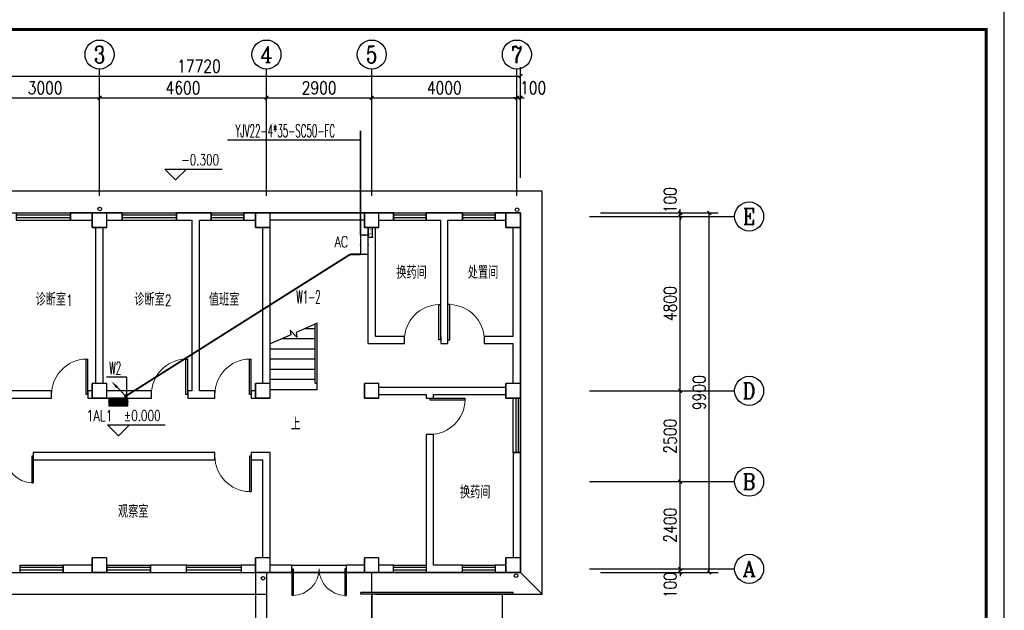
# Model space of a CAD drawing. Extents: x 41933 to 169416, y 41775 to 279375.
# Tile 32 of 39: x 98802 to 125933, y 173786 to 190045. Entities that reach past the tile are written whole.
import ezdxf
from ezdxf.enums import TextEntityAlignment as Align

# ---------------------------------------------------------------- set-up
doc = ezdxf.new("R2010")
doc.units = 0
doc.header["$LTSCALE"] = 1000
doc.header["$MEASUREMENT"] = 0
doc.linetypes.add('DASH', pattern=[0.35, 0.25, -0.1])
for name, color, linetype in [('AXIS', 3, 'Continuous'), ('AXIS_TEXT', 7, 'Continuous'), ('COLUMN', 1, 'Continuous'), ('DIM_ELEV', 3, 'Continuous'), ('DIM_SYMB', 3, 'Continuous'), ('EQUIP-箱柜', 3, 'Continuous'), ('LWIRE', 4, 'Continuous'), ('PUB_TEXT', 7, 'Continuous'), ('STAIR', 7, 'Continuous'), ('TEL_TEXT', 7, 'Continuous'), ('VPIPE-凝结', 150, 'DASH'), ('WALL', 1, 'Continuous'), ('WINDOW', 4, 'Continuous'), ('WIRE-照明', 1, 'Continuous'), ('图框', 4, 'Continuous'), ('填充', 8, 'Continuous')]:
    doc.layers.add(name, color=color, linetype=linetype)
doc.styles.add('_TCH_AXIS', font='COMPLEX', dxfattribs={"bigfont": 'GBCBIG'})
doc.styles.add('_TCH_DIM', font='SIMPLEX', dxfattribs={"bigfont": 'GBCBIG'})
doc.styles.add('_TCH_LABEL', font='COMPLEX', dxfattribs={"bigfont": 'GBCBIG'})
doc.styles.add('_TEL_DIM', font='SIMPLEX', dxfattribs={"width": 0.8, "height": 3.5, "bigfont": 'HZTXT'})
doc.styles.add('COMPLEX', font='COMPLEX')
doc.styles.add('DIM_FONT', font='simplex.shx', dxfattribs={"width": 0.8})
doc.styles.add('hztxt1', font='txt.shx', dxfattribs={"width": 0.5, "height": 10, "bigfont": 'hztxt1.shx'})
doc.styles.get("Standard").update_dxf_attribs({"font": 'gbenor.shx', "bigfont": 'gbcbig.shx'})
doc.dimstyles.new('_TCH_ARCH&&100', dxfattribs={"dimtxt": 350, "dimasz": 100, "dimexe": 250, "dimexo": 300, "dimgap": 100, "dimtad": 1, "dimdec": 0, "dimzin": 0, "dimdsep": 46, "dimtxsty": 'DIM_FONT', "dimblk": 'ARCHTICK', "dimcen": 0.09, "dimclrt": 7, "dimazin": 2, "dimtfac": 1, "dimtdec": 0, "dimtix": 1, "dimtmove": 2, "dimatfit": 3, "dimfxl": 0, "dimtolj": 1, "dimtzin": 0, "dimarcsym": 0})

# ---------------------------------------------------------------- blocks, each defined once
blk = doc.blocks.new('_ArchTick')
at = {"color": 0, "linetype": 'ByBlock', "const_width": 0.4}
blk.add_lwpolyline([(-0.5, -0.5), (0.5, 0.5)], dxfattribs=at)
blk = doc.blocks.new('*D26')
at = {"layer": 'AXIS', "color": 0, "lineweight": -2, "transparency": 16777216}
for p, q in [((117002, 174928), (117002, 175028)), ((114802, 174928), (117252, 174928)), ((114802, 174828), (117252, 174828)), ((117002, 174828), (117002, 174928)), ((117002, 174828), (117002, 174728))]:
    blk.add_line(p, q, dxfattribs=at)
at = {"layer": 'Defpoints', "color": 0, "transparency": 16777216}
for p in [(114502, 174928), (114502, 174828), (117002, 174928)]:
    blk.add_point(p, dxfattribs=at)
at = {"layer": 'AXIS', "color": 0, "lineweight": -2, "transparency": 16777216, "xscale": 100, "yscale": 100, "zscale": 100}
for p, rotation in [((117002, 174928), 270), ((117002, 174828), 90)]:
    blk.add_blockref('_ArchTick', p, dxfattribs=dict(at, rotation=rotation))
at = {"layer": 'AXIS', "color": 7, "transparency": 16777216, "insert": (116727, 174478), "char_height": 350, "attachment_point": 5, "rotation": 90, "style": 'DIM_FONT'}
blk.add_mtext('\\A1;100', dxfattribs=at)
blk = doc.blocks.new('*D27')
at = {"layer": 'AXIS', "color": 0, "lineweight": -2, "transparency": 16777216}
for p, q in [((114802, 177328), (117252, 177328)), ((117002, 174928), (117002, 177328)), ((114802, 174928), (117252, 174928))]:
    blk.add_line(p, q, dxfattribs=at)
at = {"layer": 'Defpoints', "color": 0, "transparency": 16777216}
for p in [(114502, 177328), (117002, 177328), (114502, 174928)]:
    blk.add_point(p, dxfattribs=at)
at = {"layer": 'AXIS', "color": 0, "lineweight": -2, "transparency": 16777216, "xscale": 100, "yscale": 100, "zscale": 100}
for p, rotation in [((117002, 177328), 90), ((117002, 174928), 270)]:
    blk.add_blockref('_ArchTick', p, dxfattribs=dict(at, rotation=rotation))
at = {"layer": 'AXIS', "color": 7, "transparency": 16777216, "insert": (116727, 176128), "char_height": 350, "attachment_point": 5, "rotation": 90, "style": 'DIM_FONT'}
blk.add_mtext('\\A1;2400', dxfattribs=at)
blk = doc.blocks.new('*D28')
at = {"layer": 'AXIS', "color": 0, "lineweight": -2, "transparency": 16777216}
for p, q in [((114802, 179828), (117252, 179828)), ((117002, 177328), (117002, 179828)), ((114802, 177328), (117252, 177328))]:
    blk.add_line(p, q, dxfattribs=at)
at = {"layer": 'Defpoints', "color": 0, "transparency": 16777216}
for p in [(114502, 179828), (117002, 179828), (114502, 177328)]:
    blk.add_point(p, dxfattribs=at)
at = {"layer": 'AXIS', "color": 0, "lineweight": -2, "transparency": 16777216, "xscale": 100, "yscale": 100, "zscale": 100}
for p, rotation in [((117002, 179828), 90), ((117002, 177328), 270)]:
    blk.add_blockref('_ArchTick', p, dxfattribs=dict(at, rotation=rotation))
at = {"layer": 'AXIS', "color": 7, "transparency": 16777216, "insert": (116727, 178578), "char_height": 350, "attachment_point": 5, "rotation": 90, "style": 'DIM_FONT'}
blk.add_mtext('\\A1;2500', dxfattribs=at)
blk = doc.blocks.new('*D29')
at = {"layer": 'AXIS', "color": 0, "lineweight": -2, "transparency": 16777216}
for p, q in [((114802, 184628), (117252, 184628)), ((117002, 179828), (117002, 184628)), ((114802, 179828), (117252, 179828))]:
    blk.add_line(p, q, dxfattribs=at)
at = {"layer": 'Defpoints', "color": 0, "transparency": 16777216}
for p in [(114502, 184628), (117002, 184628), (114502, 179828)]:
    blk.add_point(p, dxfattribs=at)
at = {"layer": 'AXIS', "color": 0, "lineweight": -2, "transparency": 16777216, "xscale": 100, "yscale": 100, "zscale": 100}
for p, rotation in [((117002, 184628), 90), ((117002, 179828), 270)]:
    blk.add_blockref('_ArchTick', p, dxfattribs=dict(at, rotation=rotation))
at = {"layer": 'AXIS', "color": 7, "transparency": 16777216, "insert": (116727, 182228), "char_height": 350, "attachment_point": 5, "rotation": 90, "style": 'DIM_FONT'}
blk.add_mtext('\\A1;4800', dxfattribs=at)
blk = doc.blocks.new('*D30')
at = {"layer": 'AXIS', "color": 0, "lineweight": -2, "transparency": 16777216}
for p, q in [((117002, 184728), (117002, 184828)), ((114802, 184728), (117252, 184728)), ((114802, 184628), (117252, 184628)), ((117002, 184628), (117002, 184728)), ((117002, 184628), (117002, 184528))]:
    blk.add_line(p, q, dxfattribs=at)
at = {"layer": 'Defpoints', "color": 0, "transparency": 16777216}
for p in [(114502, 184728), (114502, 184628), (117002, 184728)]:
    blk.add_point(p, dxfattribs=at)
at = {"layer": 'AXIS', "color": 0, "lineweight": -2, "transparency": 16777216, "xscale": 100, "yscale": 100, "zscale": 100}
for p, rotation in [((117002, 184728), 270), ((117002, 184628), 90)]:
    blk.add_blockref('_ArchTick', p, dxfattribs=dict(at, rotation=rotation))
at = {"layer": 'AXIS', "color": 7, "transparency": 16777216, "insert": (116727, 185078), "char_height": 350, "attachment_point": 5, "rotation": 90, "style": 'DIM_FONT'}
blk.add_mtext('\\A1;100', dxfattribs=at)
blk = doc.blocks.new('*D31')
at = {"layer": 'AXIS', "color": 0, "lineweight": -2, "transparency": 16777216}
for p, q in [((114802, 184728), (118052, 184728)), ((117802, 174828), (117802, 184728)), ((114802, 174828), (118052, 174828))]:
    blk.add_line(p, q, dxfattribs=at)
at = {"layer": 'Defpoints', "color": 0, "transparency": 16777216}
for p in [(114502, 184728), (117802, 184728), (114502, 174828)]:
    blk.add_point(p, dxfattribs=at)
at = {"layer": 'AXIS', "color": 0, "lineweight": -2, "transparency": 16777216, "xscale": 100, "yscale": 100, "zscale": 100}
for p, rotation in [((117802, 184728), 90), ((117802, 174828), 270)]:
    blk.add_blockref('_ArchTick', p, dxfattribs=dict(at, rotation=rotation))
at = {"layer": 'AXIS', "color": 7, "transparency": 16777216, "insert": (117527, 179778), "char_height": 350, "attachment_point": 5, "rotation": 90, "style": 'DIM_FONT'}
blk.add_mtext('\\A1;9900', dxfattribs=at)
blk = doc.blocks.new('*D34')
at = {"layer": 'AXIS', "color": 0, "lineweight": -2, "transparency": 16777216}
for p, q in [((98002, 185696), (98002, 188146)), ((101002, 185696), (101002, 188146)), ((98002, 187896), (101002, 187896))]:
    blk.add_line(p, q, dxfattribs=at)
at = {"layer": 'Defpoints', "color": 0, "transparency": 16777216}
for p in [(101002, 187896), (98002, 185396), (101002, 185396)]:
    blk.add_point(p, dxfattribs=at)
at = {"layer": 'AXIS', "color": 0, "lineweight": -2, "transparency": 16777216, "xscale": 100, "yscale": 100, "zscale": 100, "rotation": 180}
blk.add_blockref('_ArchTick', (98002, 187896), dxfattribs=at)
at = {"layer": 'AXIS', "color": 0, "lineweight": -2, "transparency": 16777216, "xscale": 100, "yscale": 100, "zscale": 100}
blk.add_blockref('_ArchTick', (101002, 187896), dxfattribs=at)
at = {"layer": 'AXIS', "color": 7, "transparency": 16777216, "insert": (99502, 188171), "char_height": 350, "attachment_point": 5, "style": 'DIM_FONT'}
blk.add_mtext('\\A1;3000', dxfattribs=at)
blk = doc.blocks.new('*D35')
at = {"layer": 'AXIS', "color": 0, "lineweight": -2, "transparency": 16777216}
for p, q in [((101002, 185696), (101002, 188146)), ((105602, 185696), (105602, 188146)), ((101002, 187896), (105602, 187896))]:
    blk.add_line(p, q, dxfattribs=at)
at = {"layer": 'Defpoints', "color": 0, "transparency": 16777216}
for p in [(105602, 187896), (101002, 185396), (105602, 185396)]:
    blk.add_point(p, dxfattribs=at)
at = {"layer": 'AXIS', "color": 0, "lineweight": -2, "transparency": 16777216, "xscale": 100, "yscale": 100, "zscale": 100, "rotation": 180}
blk.add_blockref('_ArchTick', (101002, 187896), dxfattribs=at)
at = {"layer": 'AXIS', "color": 0, "lineweight": -2, "transparency": 16777216, "xscale": 100, "yscale": 100, "zscale": 100}
blk.add_blockref('_ArchTick', (105602, 187896), dxfattribs=at)
at = {"layer": 'AXIS', "color": 7, "transparency": 16777216, "insert": (103302, 188171), "char_height": 350, "attachment_point": 5, "style": 'DIM_FONT'}
blk.add_mtext('\\A1;4600', dxfattribs=at)
blk = doc.blocks.new('*D36')
at = {"layer": 'AXIS', "color": 0, "lineweight": -2, "transparency": 16777216}
for p, q in [((105602, 185696), (105602, 188146)), ((108502, 185696), (108502, 188146)), ((105602, 187896), (108502, 187896))]:
    blk.add_line(p, q, dxfattribs=at)
at = {"layer": 'Defpoints', "color": 0, "transparency": 16777216}
for p in [(108502, 187896), (105602, 185396), (108502, 185396)]:
    blk.add_point(p, dxfattribs=at)
at = {"layer": 'AXIS', "color": 0, "lineweight": -2, "transparency": 16777216, "xscale": 100, "yscale": 100, "zscale": 100, "rotation": 180}
blk.add_blockref('_ArchTick', (105602, 187896), dxfattribs=at)
at = {"layer": 'AXIS', "color": 0, "lineweight": -2, "transparency": 16777216, "xscale": 100, "yscale": 100, "zscale": 100}
blk.add_blockref('_ArchTick', (108502, 187896), dxfattribs=at)
at = {"layer": 'AXIS', "color": 7, "transparency": 16777216, "insert": (107052, 188171), "char_height": 350, "attachment_point": 5, "style": 'DIM_FONT'}
blk.add_mtext('\\A1;2900', dxfattribs=at)
blk = doc.blocks.new('*D37')
at = {"layer": 'AXIS', "color": 0, "lineweight": -2, "transparency": 16777216}
for p, q in [((108502, 185696), (108502, 188146)), ((112502, 185696), (112502, 188146)), ((108502, 187896), (112502, 187896))]:
    blk.add_line(p, q, dxfattribs=at)
at = {"layer": 'Defpoints', "color": 0, "transparency": 16777216}
for p in [(112502, 187896), (108502, 185396), (112502, 185396)]:
    blk.add_point(p, dxfattribs=at)
at = {"layer": 'AXIS', "color": 0, "lineweight": -2, "transparency": 16777216, "xscale": 100, "yscale": 100, "zscale": 100, "rotation": 180}
blk.add_blockref('_ArchTick', (108502, 187896), dxfattribs=at)
at = {"layer": 'AXIS', "color": 0, "lineweight": -2, "transparency": 16777216, "xscale": 100, "yscale": 100, "zscale": 100}
blk.add_blockref('_ArchTick', (112502, 187896), dxfattribs=at)
at = {"layer": 'AXIS', "color": 7, "transparency": 16777216, "insert": (110502, 188171), "char_height": 350, "attachment_point": 5, "style": 'DIM_FONT'}
blk.add_mtext('\\A1;4000', dxfattribs=at)
blk = doc.blocks.new('*D38')
at = {"layer": 'AXIS', "color": 0, "lineweight": -2, "transparency": 16777216}
for p, q in [((112502, 185696), (112502, 188146)), ((112602, 185696), (112602, 188146)), ((112502, 187896), (112402, 187896)), ((112502, 187896), (112602, 187896)), ((112602, 187896), (112702, 187896))]:
    blk.add_line(p, q, dxfattribs=at)
at = {"layer": 'Defpoints', "color": 0, "transparency": 16777216}
for p in [(112602, 187896), (112502, 185396), (112602, 185396)]:
    blk.add_point(p, dxfattribs=at)
at = {"layer": 'AXIS', "color": 0, "lineweight": -2, "transparency": 16777216, "xscale": 100, "yscale": 100, "zscale": 100}
blk.add_blockref('_ArchTick', (112502, 187896), dxfattribs=at)
at = {"layer": 'AXIS', "color": 0, "lineweight": -2, "transparency": 16777216, "xscale": 100, "yscale": 100, "zscale": 100, "rotation": 180}
blk.add_blockref('_ArchTick', (112602, 187896), dxfattribs=at)
at = {"layer": 'AXIS', "color": 7, "transparency": 16777216, "insert": (112952, 188171), "char_height": 350, "attachment_point": 5, "style": 'DIM_FONT'}
blk.add_mtext('\\A1;100', dxfattribs=at)
blk = doc.blocks.new('*D39')
at = {"layer": 'AXIS', "color": 0, "lineweight": -2, "transparency": 16777216}
for p, q in [((94882, 186742), (94882, 188743)), ((112602, 186742), (112602, 188743)), ((94882, 188493), (112602, 188493))]:
    blk.add_line(p, q, dxfattribs=at)
at = {"layer": 'Defpoints', "color": 0, "transparency": 16777216}
for p in [(112602, 188493), (94882, 186442), (112602, 186442)]:
    blk.add_point(p, dxfattribs=at)
at = {"layer": 'AXIS', "color": 0, "lineweight": -2, "transparency": 16777216, "xscale": 100, "yscale": 100, "zscale": 100, "rotation": 180}
blk.add_blockref('_ArchTick', (94882, 188493), dxfattribs=at)
at = {"layer": 'AXIS', "color": 0, "lineweight": -2, "transparency": 16777216, "xscale": 100, "yscale": 100, "zscale": 100}
blk.add_blockref('_ArchTick', (112602, 188493), dxfattribs=at)
at = {"layer": 'AXIS', "color": 7, "transparency": 16777216, "insert": (103742, 188768), "char_height": 350, "attachment_point": 5, "style": 'DIM_FONT'}
blk.add_mtext('\\A1;17720', dxfattribs=at)
blk = doc.blocks.new('_FZH')
for p, q in [((-0.5, 0.5), (0.5, 0.5)), ((-0.5, -0.5), (-0.5, 0.5)), ((0.5, -0.5), (0.5, 0.5)), ((-0.5, -0.5), (0.5, -0.5))]:
    blk.add_line(p, q)
blk.add_lwpolyline([(-0.5, -0.5), (0.5, -0.5), (0.5, 0.5), (-0.5, 0.5)], close=True)
blk = doc.blocks.new('_AXISO')
blk.add_circle((0, 0), 0.5)
at = {"layer": 'AXIS_TEXT', "style": 'COMPLEX', "width": 1.041667}
blk.add_attdef('A', text='', height=0.56, dxfattribs=at).set_placement((-0.25, -0.28), (0.25, -0.28), align=Align.FIT)
blk = doc.blocks.new('*X61')
at = {"color": 0}
for p, q in [((-250, 33), (-83, 200)), ((-250, 68), (-118, 200)), ((-250, 104), (-154, 200)), ((-250, 139), (-189, 200)), ((-250, 174), (-224, 200)), ((-247, 0), (-47, 200)), ((-212, 0), (-12, 200)), ((-177, 0), (23, 200)), ((-141, 0), (59, 200)), ((-106, 0), (94, 200)), ((-71, 0), (129, 200)), ((-35, 0), (165, 200)), ((0, 0), (200, 200)), ((35, 0), (235, 200)), ((71, 0), (250, 179)), ((106, 0), (250, 144)), ((141, 0), (250, 109)), ((177, 0), (250, 73)), ((212, 0), (250, 38)), ((247, 0), (250, 3))]:
    blk.add_line(p, q, dxfattribs=at)
blk = doc.blocks.new('$equip$00001421')
for p, q in [((0.75, 0.6), (-0.75, 0.6)), ((-0.75, 0.6), (-0.75, 0)), ((-0.75, 0), (0.75, 0)), ((0.75, 0), (0.75, 0.6))]:
    blk.add_line(p, q)
at = {"const_width": 0.6}
blk.add_lwpolyline([(-0.75, 0.3), (0.75, 0.3)], dxfattribs=at)
for p in [(-0.75, 0.3), (0, 0.6), (0, 0), (0.75, 0.3)]:
    blk.add_point(p)
at = {"xscale": 0.0030000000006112, "yscale": 0.0030000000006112, "zscale": 0.0030000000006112}
blk.add_blockref('*X61', (0, 0), dxfattribs=at)
at = {"style": '_TCH_LABEL', "flags": 9}
blk.add_attdef('A', (0, 0), '', height=0.00002, dxfattribs=at)
blk = doc.blocks.new('_LINKPT1')
blk.add_line((0, 0), (0, 0))
blk = doc.blocks.new('_Z4GKW')
for p, q in [((-0.445, 0.408), (-0.445, 0)), ((0.445, 0.408), (-0.445, 0.408)), ((-0.445, 0), (0.445, 0)), ((0.445, 0), (0.445, 0.408))]:
    blk.add_line(p, q)
at = {"xscale": 0.001818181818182, "yscale": 0.001818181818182, "zscale": 0.001818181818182}
for p in [(-0.445, 0.186), (0, 0.408), (0, 0), (0.445, 0.186)]:
    blk.add_blockref('_LINKPT1', p, dxfattribs=at)
at = {"width": 0.8}
blk.add_text('MEB', height=0.2895, dxfattribs=at).set_placement((-0.309, 0.064))
at = {"flags": 9}
blk.add_attdef('A', (0, 0), '', height=0.0000182, dxfattribs=at)
blk = doc.blocks.new('$equip_U$00000092(DNSC-20150823RB)')
for p in [(-0.39, 0.357), (-0.39, 0), (0.39, 0.357), (0.39, 0)]:
    blk.add_point(p)
at = {"xscale": 0.875, "yscale": 0.875, "zscale": 0.875}
blk.add_blockref('_Z4GKW', (0, 0), dxfattribs=at)
at = {"color": 7, "style": '_TEL_DIM', "flags": 1}
blk.add_attdef('A', text='', height=0.000025, dxfattribs=at).set_placement((0, 0), align=Align.MIDDLE_CENTER)
blk = doc.blocks.new('$TelecSys$00000079')
for p, q in [((0.7, 0.7), (0, 0)), ((0.104, 0.104), (0.104, 0.104)), ((-0.104, -0.104), (-0.104, -0.104))]:
    blk.add_line(p, q)
at = {"const_width": 0.142}
blk.add_lwpolyline([(-0.071, 0, 1), (0.071, 0, 1)], format="xyb", close=True, dxfattribs=at)
blk.add_solid([(0.63, 0.77), (0.77, 0.63), (1.15, 1.15)])
at = {"width": 0.8, "flags": 9}
blk.add_attdef('A', (0, 0), '', height=0.00002, dxfattribs=at)
blk = doc.blocks.new('$equip$00001413')
for p, q in [((0.75, 0.6), (-0.75, 0.6)), ((-0.75, 0.6), (-0.75, 0)), ((-0.75, 0), (0.75, 0)), ((0.75, 0), (0.75, 0.6))]:
    blk.add_line(p, q)
for p in [(-0.75, 0.3), (0, 0.6), (0, 0), (0.75, 0.3)]:
    blk.add_point(p)
at = {"style": '_TCH_LABEL', "flags": 9}
blk.add_attdef('A', (0, 0), '', height=0.00002, dxfattribs=at)
blk = doc.blocks.new('$WINLIB2D$00000001')
for p, q in [((-0.5, 0.5), (0.5, 0.5)), ((-0.5, 0.5), (-0.5, -0.5)), ((0.5, -0.5), (0.5, 0.5)), ((0.5, 0.167), (-0.5, 0.167)), ((0.5, -0.167), (-0.5, -0.167)), ((-0.5, -0.5), (0.5, -0.5))]:
    blk.add_line(p, q)
blk = doc.blocks.new('$DorLib2D$00000002')
for p, q in [((-0.5, 0), (-0.5, 0.4875)), ((-0.475, 0.4875), (-0.5, 0.4875)), ((-0.475, 0), (-0.475, 0.4875)), ((0.475, 0), (0.475, 0.4875)), ((0.475, 0.4875), (0.5, 0.4875)), ((0.5, 0), (0.5, 0.4875)), ((-0.5, 0), (-0.475, 0)), ((0.5, 0), (0.475, 0))]:
    blk.add_line(p, q)
at = {"lineweight": 13}
for centre, start, end in [((-0.4875, 0), 0, 88.53072), ((0.4875, 0), 91.46928, 180)]:
    blk.add_arc(centre, 0.4875, start, end, dxfattribs=at)
blk = doc.blocks.new('$DorLib2D$00000001')
for p, q in [((0.45, 0.975), (0.5, 0.975)), ((0.45, 0), (0.45, 0.975)), ((0.5, 0), (0.5, 0.975)), ((0.5, 0), (0.45, 0))]:
    blk.add_line(p, q)
at = {"lineweight": 13}
blk.add_arc((0.475, 0), 0.975, 91.4693, 180, dxfattribs=at)

msp = doc.modelspace()

# ---------------------------------------------------------------- linework, layer by layer
for p, q in [((106301.9, 174828.1), (107801.9, 174828.1)), ((112401.9, 174278.1), (108201.9, 174278.1)), ((108201.9, 174228.1), (108201.9, 174278.1)), ((112401.9, 174228.1), (108201.9, 174228.1)), ((108501.9, 174228.1), (108501.9, 172728.1)), ((112101.9, 172728.1), (112101.9, 174228.1)), ((112401.9, 174228.1), (112401.9, 174278.1))]:
    msp.add_line(p, q)
at = {"color": 32}
msp.add_line((113201.9, 174228.1), (112601.9, 174828.1), dxfattribs=at)
for points in [[(108601.9, 174228.1), (108801.9, 174228.1), (108801.9, 174228.1), (113201.9, 174228.1), (113201.9, 185328.1), (94301.9, 185328.1), (94301.9, 180328.1)], [(94301.9, 177428.1), (94301.9, 174228.1), (105601.9, 174228.1)]]:
    msp.add_lwpolyline(points, dxfattribs=at)
msp.add_lwpolyline([(108501.9, 172728.1), (108501.9, 174228.1)])
at = {"layer": 'AXIS'}
for p, q in [((101001.9, 185193.8), (101001.9, 188685.9)), ((105601.9, 185193.8), (105601.9, 188685.9)), ((108501.9, 185193.8), (108501.9, 188685.9)), ((112501.9, 185193.8), (112501.9, 188685.9)), ((114501.9, 184628.1), (118501.9, 184628.1)), ((114501.9, 179828.1), (118501.9, 179828.1)), ((114501.9, 177328.1), (118501.9, 177328.1)), ((114501.9, 174928.1), (118501.9, 174928.1))]:
    msp.add_line(p, q, dxfattribs=at)
at = {"layer": 'DIM_ELEV'}
for p, q in [((103099.4, 185632.6), (102799.4, 185932.6)), ((102799.4, 185932.6), (104382.6, 185932.6)), ((103099.4, 185632.6), (103399.4, 185932.6)), ((101523.3, 178592.6), (101223.3, 178892.6)), ((101223.3, 178892.6), (102806.5, 178892.6)), ((101523.3, 178592.6), (101823.3, 178892.6))]:
    msp.add_line(p, q, dxfattribs=at)
at = {"layer": 'DIM_SYMB'}
msp.add_lwpolyline([(106376.9, 179302.2, 0, 0, 0), (106376.9, 180734.6, 80, 0, 0), (106376.9, 181034.6, 0, 0, 0)], format="xyseb", dxfattribs=at)
at = {"layer": 'STAIR'}
for p, q in [((107001.9, 181693.6), (106415.8, 181436.2)), ((106670.6, 181548.1), (106941.9, 181548.1)), ((106941.9, 180038.1), (106941.9, 181667.3)), ((107001.9, 180038.1), (107001.9, 181693.6)), ((107001.9, 180038.1), (107001.9, 181693.6)), ((106269.6, 181372), (105701.9, 181122.6)), ((106033.1, 181268.1), (106941.9, 181268.1)), ((106436.3, 181302.8), (106250.4, 181497.2)), ((106250.4, 181497.2), (106269.6, 181372)), ((106415.8, 181436.2), (106436.3, 181302.8)), ((105701.9, 180028.1), (105701.9, 181122.6)), ((105701.9, 180988.1), (106941.9, 180988.1)), ((105701.9, 180708.1), (106941.9, 180708.1)), ((105701.9, 180428.1), (106941.9, 180428.1)), ((105701.9, 180148.1), (106941.9, 180148.1)), ((106941.9, 180038.1), (107001.9, 180038.1)), ((107001.9, 179868.1), (107001.9, 180038.1)), ((105701.9, 179868.1), (107001.9, 179868.1))]:
    msp.add_line(p, q, dxfattribs=at)
at = {"layer": 'TEL_TEXT'}
for p, q in [((104526.4, 186739.2), (108191.9, 186739.2)), ((101192.4, 180217), (101743.1, 180217)), ((101743.1, 180217), (101743.1, 179692.9))]:
    msp.add_line(p, q, dxfattribs=at)
at = {"layer": 'VPIPE-凝结', "linetype": 'Continuous'}
for centre in [(101009.3, 184834.8), (112507.5, 184811.7), (112481.3, 174738.8), (105505.8, 174667.1)]:
    msp.add_circle(centre, 50, dxfattribs=at)
at = {"layer": 'WALL'}
for p, q in [((100801.9, 184728.1), (100201.9, 184728.1)), ((100201.9, 184728.1), (100201.9, 184528.1)), ((100201.9, 184528.1), (100801.9, 184528.1)), ((101626.9, 184728.1), (101201.9, 184728.1)), ((101201.9, 184528.1), (101626.9, 184528.1)), ((101626.9, 184528.1), (101626.9, 184728.1)), ((103651.9, 184728.1), (103126.9, 184728.1)), ((103126.9, 184728.1), (103126.9, 184528.1)), ((103126.9, 184528.1), (103551.9, 184528.1)), ((103551.9, 179828.1), (103551.9, 184528.1)), ((104081.9, 184728.1), (103651.9, 184728.1)), ((103751.9, 184528.1), (104081.9, 184528.1)), ((103751.9, 179828.1), (103751.9, 184528.1)), ((104081.9, 184528.1), (104081.9, 184728.1)), ((105301.9, 184728.1), (104981.9, 184728.1)), ((104981.9, 184728.1), (104981.9, 184528.1)), ((104981.9, 184528.1), (105301.9, 184528.1)), ((108301.9, 184728.1), (105701.9, 184728.1)), ((108301.9, 184528.1), (105701.9, 184528.1)), ((109101.9, 184728.1), (108701.9, 184728.1)), ((108701.9, 184528.1), (109101.9, 184528.1)), ((109101.9, 184528.1), (109101.9, 184728.1)), ((110501.9, 184728.1), (110001.9, 184728.1)), ((110001.9, 184728.1), (110001.9, 184528.1)), ((110001.9, 184528.1), (110401.9, 184528.1)), ((110401.9, 181328.1), (110401.9, 184528.1)), ((111001.9, 184728.1), (110501.9, 184728.1)), ((110601.9, 184528.1), (111001.9, 184528.1)), ((110601.9, 181328.1), (110601.9, 184528.1)), ((111001.9, 184528.1), (111001.9, 184728.1)), ((112201.9, 184728.1), (111901.9, 184728.1)), ((111901.9, 184728.1), (111901.9, 184528.1)), ((111901.9, 184528.1), (112201.9, 184528.1)), ((100901.9, 180028.1), (100901.9, 184328.1)), ((101101.9, 180028.1), (101101.9, 184328.1)), ((105501.9, 180028.1), (105501.9, 184328.1)), ((105701.9, 180028.1), (105701.9, 184328.1)), ((108401.9, 181128.1), (108401.9, 184328.1)), ((108601.9, 181328.1), (108601.9, 184328.1)), ((112401.9, 181328.1), (112401.9, 184328.1)), ((112601.9, 181228.1), (112601.9, 184328.1)), ((109401.9, 181328.1), (108601.9, 181328.1)), ((109401.9, 181128.1), (109401.9, 181328.1)), ((110401.9, 181328.1), (110401.9, 181128.1)), ((110601.9, 181128.1), (110601.9, 181328.1)), ((112401.9, 181328.1), (111601.9, 181328.1)), ((111601.9, 181328.1), (111601.9, 181128.1)), ((108401.9, 181128.1), (109401.9, 181128.1)), ((110401.9, 181128.1), (110501.9, 181128.1)), ((110501.9, 181128.1), (110601.9, 181128.1)), ((111601.9, 181128.1), (112401.9, 181128.1)), ((112401.9, 180028.1), (112401.9, 181128.1)), ((112601.9, 180028.1), (112601.9, 181228.1)), ((108701.9, 179928.1), (110101.9, 179928.1)), ((110101.9, 179928.1), (112201.9, 179928.1)), ((98001.9, 179628.1), (99681.9, 179628.1)), ((99681.9, 179828.1), (98101.9, 179828.1)), ((99681.9, 179628.1), (99681.9, 179828.1)), ((100801.9, 179828.1), (100681.9, 179828.1)), ((100681.9, 179828.1), (100681.9, 179628.1)), ((100681.9, 179628.1), (100801.9, 179628.1)), ((102431.9, 179828.1), (101201.9, 179828.1)), ((101201.9, 179628.1), (102431.9, 179628.1)), ((102431.9, 179628.1), (102431.9, 179828.1)), ((103551.9, 179828.1), (103431.9, 179828.1)), ((103431.9, 179828.1), (103431.9, 179628.1)), ((103431.9, 179628.1), (103651.9, 179628.1)), ((103651.9, 179628.1), (104181.9, 179628.1)), ((104181.9, 179828.1), (103751.9, 179828.1)), ((104181.9, 179628.1), (104181.9, 179828.1)), ((105301.9, 179828.1), (105181.9, 179828.1)), ((105181.9, 179828.1), (105181.9, 179628.1)), ((105181.9, 179628.1), (105301.9, 179628.1)), ((108701.9, 179728.1), (110001.9, 179728.1)), ((110001.9, 179728.1), (110001.9, 179628.1)), ((110001.9, 179628.1), (110201.9, 179628.1)), ((110201.9, 179628.1), (110201.9, 179728.1)), ((110201.9, 179728.1), (112201.9, 179728.1)), ((110201.9, 178628.1), (110001.9, 178628.1)), ((110001.9, 178628.1), (110001.9, 175028.1)), ((110201.9, 175028.1), (110201.9, 178628.1)), ((104181.9, 178128.1), (99171.9, 178128.1)), ((99171.9, 178128.1), (99171.9, 177928.1)), ((104181.9, 177928.1), (104181.9, 178128.1)), ((105701.9, 178128.1), (105181.9, 178128.1)), ((105181.9, 178128.1), (105181.9, 177928.1)), ((105701.9, 175228.1), (105701.9, 178128.1)), ((112601.9, 178128.1), (112401.9, 178128.1)), ((112401.9, 178128.1), (112401.9, 175228.1)), ((112601.9, 175228.1), (112601.9, 178128.1)), ((99171.9, 177928.1), (104181.9, 177928.1)), ((105181.9, 177928.1), (105501.9, 177928.1)), ((105501.9, 175228.1), (105501.9, 177928.1)), ((100801.9, 175028.1), (100001.9, 175028.1)), ((100001.9, 175028.1), (100001.9, 174828.1)), ((103401.9, 175028.1), (102401.9, 175028.1)), ((102401.9, 175028.1), (102401.9, 174828.1)), ((103401.9, 174828.1), (103401.9, 175028.1)), ((105301.9, 175028.1), (104901.9, 175028.1)), ((104901.9, 175028.1), (104901.9, 174828.1)), ((106301.9, 175028.1), (105701.9, 175028.1)), ((106301.9, 174828.1), (106301.9, 175028.1)), ((108301.9, 175028.1), (107801.9, 175028.1)), ((107801.9, 175028.1), (107801.9, 174828.1)), ((109101.9, 175028.1), (108701.9, 175028.1)), ((109101.9, 174828.1), (109101.9, 175028.1)), ((110001.9, 175028.1), (110001.9, 174828.1)), ((111001.9, 175028.1), (110201.9, 175028.1)), ((111001.9, 174828.1), (111001.9, 175028.1)), ((112201.9, 175028.1), (111901.9, 175028.1)), ((111901.9, 175028.1), (111901.9, 174828.1)), ((100001.9, 174828.1), (100801.9, 174828.1)), ((102401.9, 174828.1), (103401.9, 174828.1)), ((104901.9, 174828.1), (105301.9, 174828.1)), ((105701.9, 174828.1), (106301.9, 174828.1)), ((107801.9, 174828.1), (108301.9, 174828.1)), ((108701.9, 174828.1), (109101.9, 174828.1)), ((110001.9, 174828.1), (110101.9, 174828.1)), ((110101.9, 174828.1), (111001.9, 174828.1)), ((111901.9, 174828.1), (112201.9, 174828.1))]:
    msp.add_line(p, q, dxfattribs=at)
at = {"layer": 'WINDOW'}
for p, q in [((106301.9, 175028.1), (107801.9, 175028.1)), ((108501.9, 174828.1), (105601.9, 174828.1)), ((106301.9, 174828.1), (107801.9, 174828.1))]:
    msp.add_line(p, q, dxfattribs=at)
for points in [[(105301.9, 174828.1), (105301.9, 172328.1), (108501.9, 172328.1)], [(105601.9, 174828.1), (105601.9, 172628.1), (108501.9, 172628.1)], [(108501.9, 174278.1), (108501.9, 174828.1)]]:
    msp.add_lwpolyline(points, dxfattribs=at)
at = {"layer": 'WIRE-照明', "linetype": 'Continuous', "const_width": 50}
for points in [[(108191.9, 184111.8), (108191.9, 186993.6)], [(107910.4, 183586.8), (101749.9, 179697.8)], [(108191.9, 183586.8), (107910.4, 183586.8)]]:
    msp.add_lwpolyline(points, dxfattribs=at)
at = {"layer": '图框', "color": 4}
msp.add_lwpolyline([(125933, 190275), (83933, 190275), (83933, 160575), (125933, 160575)], close=True, dxfattribs=at)
at = {"layer": '图框', "color": 4, "const_width": 80}
msp.add_lwpolyline([(86433, 161075), (125433, 161075), (125433, 189775), (86433, 189775)], close=True, dxfattribs=at)
at = {"layer": '填充'}
for points in [[(94901.9, 184728.1), (112601.9, 184728.1), (112601.9, 174828.1), (108601.9, 174828.1)], [(94901.9, 179967.2), (94901.9, 174828.1), (105501.9, 174828.1)]]:
    msp.add_lwpolyline(points, dxfattribs=at)

# ---------------------------------------------------------------- block references
at = {"layer": 'AXIS'}
ref = msp.add_blockref('_AXISO', (101001.9, 189085.9), dxfattribs=dict(at, xscale=800, yscale=800, zscale=800))
ref.add_attrib('A', '3', dxfattribs={"layer": 'AXIS_TEXT', "height": 465.9, "style": '_TCH_AXIS'}).set_placement((100846.5, 188852.9), (101157.2, 188852.9), align=Align.FIT)
ref = msp.add_blockref('_AXISO', (105601.9, 189085.9), dxfattribs=dict(at, xscale=800, yscale=800, zscale=800))
ref.add_attrib('A', '4', dxfattribs={"layer": 'AXIS_TEXT', "height": 445.4, "style": '_TCH_AXIS'}).set_placement((105432.2, 188863.2), (105771.6, 188863.2), align=Align.FIT)
ref = msp.add_blockref('_AXISO', (108501.9, 189085.9), dxfattribs=dict(at, xscale=800, yscale=800, zscale=800))
ref.add_attrib('A', '5', dxfattribs={"layer": 'AXIS_TEXT', "height": 465.9, "style": '_TCH_AXIS'}).set_placement((108346.5, 188852.9), (108657.2, 188852.9), align=Align.FIT)
ref = msp.add_blockref('_AXISO', (112501.9, 189085.9), dxfattribs=dict(at, xscale=800, yscale=800, zscale=800))
ref.add_attrib('A', '7', dxfattribs={"layer": 'AXIS_TEXT', "height": 465.9, "style": '_TCH_AXIS'}).set_placement((112346.5, 188852.9), (112657.2, 188852.9), align=Align.FIT)
ref = msp.add_blockref('_AXISO', (118901.9, 184628.1), dxfattribs=dict(at, xscale=800, yscale=800, zscale=800))
ref.add_attrib('A', 'E', dxfattribs={"layer": 'AXIS_TEXT', "height": 445.4, "style": '_TCH_AXIS'}).set_placement((118732.2, 184405.4), (119071.6, 184405.4), align=Align.FIT)
ref = msp.add_blockref('_AXISO', (118901.9, 179828.1), dxfattribs=dict(at, xscale=800, yscale=800, zscale=800))
ref.add_attrib('A', 'D', dxfattribs={"layer": 'AXIS_TEXT', "height": 435.3, "style": '_TCH_AXIS'}).set_placement((118725.7, 179610.5), (119078, 179610.5), align=Align.FIT)
ref = msp.add_blockref('_AXISO', (118901.9, 177328.1), dxfattribs=dict(at, xscale=800, yscale=800, zscale=800))
ref.add_attrib('A', 'B', dxfattribs={"layer": 'AXIS_TEXT', "height": 435.3, "style": '_TCH_AXIS'}).set_placement((118725.7, 177110.5), (119078, 177110.5), align=Align.FIT)
ref = msp.add_blockref('_AXISO', (118901.9, 174928.1), dxfattribs=dict(at, xscale=800, yscale=800, zscale=800))
ref.add_attrib('A', 'A', dxfattribs={"layer": 'AXIS_TEXT', "height": 425.2, "style": '_TCH_AXIS'}).set_placement((118719.6, 174715.5), (119084.1, 174715.5), align=Align.FIT)
at = {"layer": 'COLUMN', "xscale": 400, "yscale": 400, "zscale": 400, "rotation": 90}
for p in [(101001.9, 184528.1), (105501.9, 184528.1), (108501.9, 184528.1), (112401.9, 184528.1), (101001.9, 179828.1), (105501.9, 179828.1), (108501.9, 179828.1), (112401.9, 179828.1), (101001.9, 175028.1), (105501.9, 175028.1), (108501.9, 175028.1), (112401.9, 175028.1)]:
    msp.add_blockref('_FZH', p, dxfattribs=at)
at = {"layer": 'EQUIP-箱柜', "xscale": 350, "yscale": 350, "zscale": 350}
for name, p, rotation in [('$equip_U$00000092(DNSC-20150823RB)', (108526.9, 184191.7), 89.99999749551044), ('$equip$00001413', (108401.9, 183849.3), 89.99999749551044), ('$equip$00001421', (101523, 179628.1), 180.0000000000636)]:
    msp.add_blockref(name, p, dxfattribs=dict(at, rotation=rotation))
at = {"layer": 'LWIRE', "xscale": -350, "yscale": 350, "zscale": 350}
msp.add_blockref('$TelecSys$00000079', (101728.8, 179684.5), dxfattribs=at)
at = {"layer": 'WINDOW'}
for name, p, xscale, yscale, zscale, rotation in [('$WINLIB2D$00000001', (99451.9, 184628.1), -1500, -200, -1500, 180), ('$WINLIB2D$00000001', (102376.9, 184628.1), -1500, -200, -1500, 180), ('$WINLIB2D$00000001', (104531.9, 184628.1), -900, -200, -900, 180), ('$WINLIB2D$00000001', (109551.9, 184628.1), -900, -200, -900, 180), ('$WINLIB2D$00000001', (111451.9, 184628.1), -900, -200, -900, 180), ('$DorLib2D$00000001', (104681.9, 179728.1), -1000, -1000, -1000, 180), ('$DorLib2D$00000001', (110101.9, 179128.1), 1000, -1000, 1000, 90), ('$WINLIB2D$00000001', (112501.9, 178878.1), 1500, 200, 1500, 90)]:
    msp.add_blockref(name, p, dxfattribs=dict(at, xscale=xscale, yscale=yscale, zscale=zscale, rotation=rotation))
for name, p, xscale, yscale, zscale in [('$DorLib2D$00000001', (109901.9, 181228.1), 1000, 1000, 1000), ('$DorLib2D$00000001', (111101.9, 181228.1), -1000, 1000, -1000), ('$DorLib2D$00000001', (100181.9, 179728.1), 1000, 1000, 1000), ('$DorLib2D$00000001', (102931.9, 179728.1), 1000, 1000, 1000), ('$DorLib2D$00000002', (98421.9, 178028.1), -1500, -1500, -1500), ('$DorLib2D$00000001', (104681.9, 178028.1), 1000, -1000, 1000), ('$WINLIB2D$00000001', (99401.9, 174928.1), 1200, 200, 1200), ('$WINLIB2D$00000001', (101801.9, 174928.1), 1200, 200, 1200), ('$WINLIB2D$00000001', (104151.9, 174928.1), 1500, -200, 1500), ('$WINLIB2D$00000001', (109551.9, 174928.1), 900, -200, 900), ('$WINLIB2D$00000001', (111451.9, 174928.1), 900, -200, 900), ('$DorLib2D$00000002', (107051.9, 174928.1), -1500, -1500, -1500)]:
    msp.add_blockref(name, p, dxfattribs=dict(at, xscale=xscale, yscale=yscale, zscale=zscale))

# ---------------------------------------------------------------- texts
at = {"layer": 'PUB_TEXT'}
for s, height, style, width, p in [('-0.300', 297.5, '_TCH_DIM', 0.705882, (103252.6, 186037.6)), ('换药间', 350, '_TEL_DIM', 0.8, (109178.7, 182912.5)), ('处置间', 350, '_TEL_DIM', 0.8, (111149.4, 182911.8)), ('诊断室', 350, '_TEL_DIM', 0.8, (99237.6, 182170.3)), ('1', 297.5, '_TEL_DIM', 0.752941, (100077.6, 182170.3)), ('诊断室', 350, '_TEL_DIM', 0.8, (101957.4, 182170.3)), ('2', 297.5, '_TEL_DIM', 0.752941, (102797.4, 182170.3)), ('值班室', 350, '_TEL_DIM', 0.8, (104015.1, 182170.3)), ('%%P0.000', 297.5, '_TCH_DIM', 0.705882, (101676.5, 178997.6)), ('换药间', 350, '_TEL_DIM', 0.8, (110932.9, 176865.3)), ('观察室', 350, '_TEL_DIM', 0.8, (101510.2, 176333.2))]:
    msp.add_text(s, height=height, dxfattribs=dict(at, style=style, width=width)).set_placement(p)
at = {"layer": 'PUB_TEXT', "style": '_TCH_DIM'}
msp.add_text('上', height=337.6, dxfattribs=at).set_placement((106272.6, 178752.2))
at = {"layer": 'TEL_TEXT'}
for s, height, style, width, p in [('YJV22-4*35-SC50-FC', 350, 'hztxt1', 0.5, (104746.3, 186810.2)), ('AC', 297.5, '_TEL_DIM', 0.752941, (107477.3, 183780.8)), ('W1-2', 350, 'hztxt1', 0.5, (106420.1, 182236.3)), ('W2', 350, 'hztxt1', 0.5, (101268.4, 180277.6)), ('1AL1', 297.5, '_TEL_DIM', 0.752941, (100643.3, 178994.6))]:
    msp.add_text(s, height=height, dxfattribs=dict(at, style=style, width=width)).set_placement(p)

# ---------------------------------------------------------------- dimensions: what is measured, and where the dimension line sits
at = {"layer": 'AXIS'}
for p1, p2, distance, picture, middle in [((94881.9, 186441.6), (112601.9, 186441.6), 2051.3, '*D39', (103741.9, 188767.9)), ((98001.9, 185396), (101001.9, 185396), 2500, '*D34', (99501.9, 188171)), ((101001.9, 185396), (105601.9, 185396), 2500, '*D35', (103301.9, 188171)), ((105601.9, 185396), (108501.9, 185396), 2500, '*D36', (107051.9, 188171)), ((108501.9, 185396), (112501.9, 185396), 2500, '*D37', (110501.9, 188171)), ((114501.9, 174828.1), (114501.9, 184728.1), -3300, '*D31', (117526.9, 179778.1)), ((114501.9, 179828.1), (114501.9, 184628.1), -2500, '*D29', (116726.9, 182228.1)), ((114501.9, 177328.1), (114501.9, 179828.1), -2500, '*D28', (116726.9, 178578.1)), ((114501.9, 174928.1), (114501.9, 177328.1), -2500, '*D27', (116726.9, 176128.1))]:
    dim = msp.add_aligned_dim(p1=p1, p2=p2, distance=distance, dimstyle='_TCH_ARCH&&100', dxfattribs=at)
    dim.commit()
    dim.dimension.update_dxf_attribs({"geometry": picture, "text_midpoint": middle})
for base, p1, p2, angle, picture, middle in [((112601.9, 187896), (112501.9, 185396), (112601.9, 185396), 0, '*D38', (112951.9, 188171)), ((117001.9, 184728.1), (114501.9, 184628.1), (114501.9, 184728.1), 90, '*D30', (116726.9, 185078.1)), ((117001.9, 174928.1), (114501.9, 174828.1), (114501.9, 174928.1), 90, '*D26', (116726.9, 174478.1))]:
    dim = msp.add_linear_dim(base=base, p1=p1, p2=p2, angle=angle, dimstyle='_TCH_ARCH&&100', dxfattribs=at)
    dim.commit()
    dim.dimension.update_dxf_attribs({"geometry": picture, "text_midpoint": middle, "dimtype": 129})

doc.saveas('drawing.dxf')
